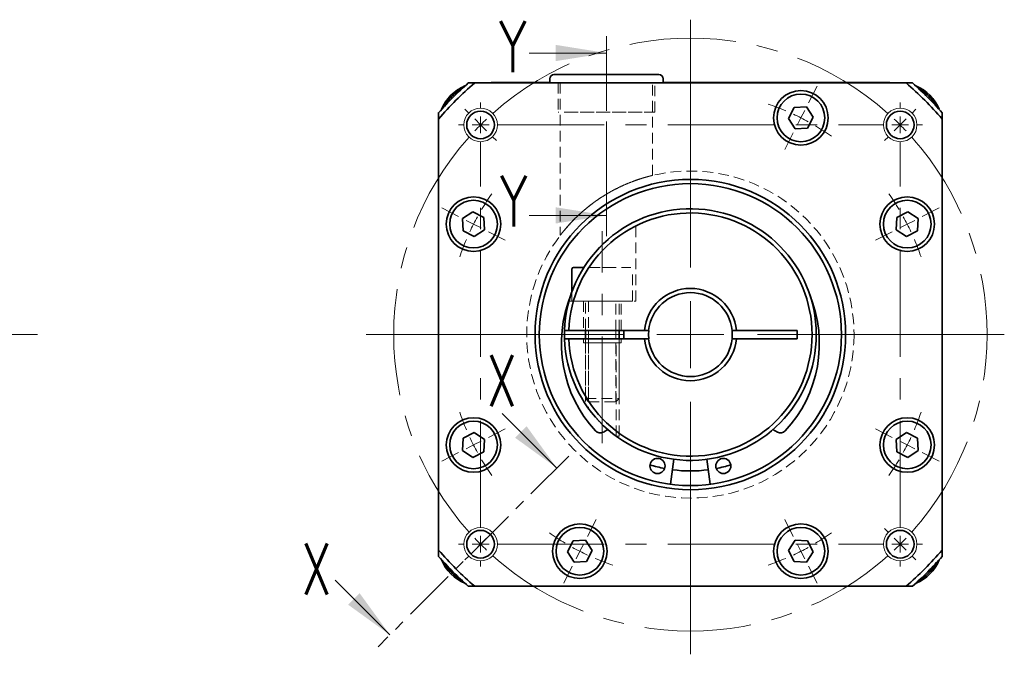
# Model space of a CAD drawing. Header units: millimetres. Extents: x 29 to 378, y 44 to 249.
# Tile 3 of 3: x 260 to 378, y 131 to 206. Entities that reach past the tile are written whole.
import ezdxf

# ---------------------------------------------------------------- set-up
doc = ezdxf.new("R2010")
doc.units = ezdxf.units.MM
for name, pattern in [('CENTER', [10.16, 6.35, -1.27, 1.27, -1.27]), ('CENTERX2', [20.32, 12.7, -2.54, 2.54, -2.54]), ('HIDDEN', [1.905, 1.27, -0.635])]:
    doc.linetypes.add(name, pattern=pattern)
doc.styles.add('SLDTEXTSTYLE0', font='TXT', dxfattribs={"width": 0.7, "bigfont": 'bigfont'})

# ---------------------------------------------------------------- blocks, each defined once
blk = doc.blocks.new('SW_CENTERMARKSYMBOL_2')
at = {"color": 0, "linetype": 'Continuous', "lineweight": 0}
for p, q in [((0, 8), (0, 37.54)), ((0, 0), (0, 4)), ((-8, 0), (-38.63, 0)), ((0, 0), (-4, 0)), ((0, 0), (0, -4)), ((0, 0), (4, 0)), ((8, 0), (37.4, 0)), ((0, -8), (0, -38.12))]:
    blk.add_line(p, q, dxfattribs=at)
blk = doc.blocks.new('SW_CENTERMARKSYMBOL_3')
at = {"color": 0, "linetype": 'Continuous', "lineweight": 0}
for p, q in [((-51.41, 1.41), (-51.87, 1.87)), ((1.41, 1.41), (1.87, 1.87)), ((-49.99, 0), (-50.7, 0.71)), ((-49.99, 0), (-49.29, -0.71)), ((0, 0), (-0.71, -0.71)), ((0, 0), (0.71, 0.71)), ((-48.58, -1.41), (-48.12, -1.87)), ((-1.41, -1.41), (-1.87, -1.87)), ((-48.58, -48.58), (-48.12, -48.12)), ((-1.41, -48.58), (-1.87, -48.12)), ((-49.99, -49.99), (-50.7, -50.7)), ((-49.99, -49.99), (-49.29, -49.29)), ((0, -49.99), (-0.71, -49.29)), ((0, -49.99), (0.71, -50.7)), ((-51.41, -51.41), (-51.87, -51.87)), ((1.41, -51.41), (1.87, -51.87))]:
    blk.add_line(p, q, dxfattribs=at)
at = {"color": 0, "linetype": 'CENTERX2', "lineweight": 0}
for start, end in [(48.2416, 131.7584), (138.2416, 221.7584), (318.2416, 41.7584), (228.2416, 311.7584)]:
    blk.add_arc((-25, -25), 35.35, start, end, dxfattribs=at)
at = {"color": 0, "linetype": 'Continuous', "lineweight": 0}
for start, end in [(135, 136.6208), (133.3792, 135), (45, 46.6208), (43.3792, 45), (223.3792, 225), (225, 226.6208), (313.3792, 315), (315, 316.6208)]:
    blk.add_arc((-25, -25), 35.35, start, end, dxfattribs=at)
blk = doc.blocks.new('SW_CENTERMARKSYMBOL_4')
at = {"color": 0, "linetype": 'Continuous', "lineweight": 0}
for p, q in [((0.91, 1.78), (1.93, 3.79)), ((0, 0), (-0.45, -0.89)), ((0, 0), (0.45, 0.89)), ((-0.91, -1.78), (-1.93, -3.79)), ((-40.79, -11.77), (-42.79, -10.74)), ((14.46, -11.77), (16.46, -10.74)), ((-39, -12.67), (-39.9, -12.22)), ((-39, -12.67), (-38.11, -13.13)), ((12.67, -12.67), (11.78, -13.13)), ((12.67, -12.67), (13.56, -12.22)), ((-37.22, -13.58), (-35.22, -14.6)), ((10.89, -13.58), (8.89, -14.6)), ((-37.22, -38.1), (-35.22, -37.08)), ((10.89, -38.1), (8.89, -37.08)), ((-39, -39), (-38.11, -38.55)), ((12.67, -39), (11.78, -38.55)), ((-39, -39), (-39.9, -39.46)), ((12.67, -39), (13.56, -39.46)), ((-40.79, -39.91), (-42.79, -40.93)), ((14.46, -39.91), (16.46, -40.93)), ((-25.42, -49.9), (-24.4, -47.89)), ((-0.91, -49.9), (-1.93, -47.89)), ((-26.33, -51.68), (-25.88, -50.79)), ((0, -51.68), (-0.45, -50.79)), ((-26.33, -51.68), (-26.79, -52.57)), ((0, -51.68), (0.45, -52.57)), ((-27.24, -53.46), (-28.26, -55.47)), ((0.91, -53.46), (1.93, -55.47))]:
    blk.add_line(p, q, dxfattribs=at)
for start, end in [(66.9514, 71.3968), (63, 64.9757), (61.0243, 63), (54.6032, 59.0486), (144.6032, 149.0486), (30.9514, 35.3968), (153, 154.9757), (151.0243, 153), (27, 28.9757), (25.0243, 27), (156.9514, 161.3968), (18.6032, 23.0486), (198.6032, 203.0486), (336.9514, 341.3968), (205.0243, 207), (333, 334.9757), (207, 208.9757), (331.0243, 333), (210.9514, 215.3968), (324.6032, 329.0486), (234.6032, 239.0486), (300.9514, 305.3968), (241.0243, 243), (297, 298.9757), (243, 244.9757), (246.9514, 251.3968), (288.6032, 293.0486), (295.0243, 297)]:
    blk.add_arc((-13.17, -25.84), 29, start, end, dxfattribs=at)
blk = doc.blocks.new('SW_CENTERMARKSYMBOL_5')
at = {"color": 0, "linetype": 'Continuous', "lineweight": 0}
for p, q in [((-49.99, 2), (-49.99, 2.65)), ((0, 2), (0, 2.65)), ((-51.99, 0), (-52.64, 0)), ((-49.99, 0), (-50.99, 0)), ((-49.99, 0), (-49.99, 1)), ((-49.99, 0), (-49.99, -1)), ((-49.99, 0), (-48.99, 0)), ((0, 0), (-1, 0)), ((0, 0), (0, 1)), ((0, 0), (0, -1)), ((0, 0), (1, 0)), ((2, 0), (2.65, 0)), ((-49.99, -49.99), (-49.99, -48.99)), ((0, -49.99), (0, -48.99)), ((-51.99, -49.99), (-52.64, -49.99)), ((-49.99, -49.99), (-50.99, -49.99)), ((-49.99, -49.99), (-49.99, -50.99)), ((-49.99, -49.99), (-48.99, -49.99)), ((0, -49.99), (-1, -49.99)), ((0, -49.99), (0, -50.99)), ((0, -49.99), (1, -49.99)), ((2, -49.99), (2.65, -49.99)), ((-49.99, -51.99), (-49.99, -52.64)), ((0, -51.99), (0, -52.64))]:
    blk.add_line(p, q, dxfattribs=at)
at = {"color": 0, "linetype": 'CENTERX2', "lineweight": 0}
for p, q in [((-47.99, 0), (-2, 0)), ((-49.99, -47.99), (-49.99, -2)), ((0, -47.99), (0, -2)), ((-47.99, -49.99), (-2, -49.99))]:
    blk.add_line(p, q, dxfattribs=at)

msp = doc.modelspace()

# ---------------------------------------------------------------- linework, layer by layer
at = {"color": 7, "linetype": 'CENTER', "lineweight": 18}
for p, q in [((330.28, 204.2), (330.28, 180.84)), ((325.78, 154.14), (303.06, 131.42))]:
    msp.add_line(p, q, dxfattribs=at)
at = {"color": 7, "linetype": 'Continuous', "lineweight": 18}
for p, q in [((321.06, 202.2), (330.28, 202.2)), ((321.06, 182.84), (330.28, 182.84)), ((317.85, 159.24), (324.37, 152.72)), ((297.96, 139.35), (304.48, 132.83))]:
    msp.add_line(p, q, dxfattribs=at)
at = {"color": 7, "linetype": 'CENTERX2', "lineweight": 18}
for p, q in [((330.28, 180.37), (330.28, 201.02)), ((329.78, 155.7), (329.78, 180.96)), ((262.49, 168.63), (143.7, 168.63))]:
    msp.add_line(p, q, dxfattribs=at)
at = {"color": 7, "linetype": 'Continuous', "lineweight": 35}
for p, q in [((324.03, 199.63), (330.28, 199.63)), ((330.28, 199.63), (336.53, 199.63)), ((313.82, 198.63), (314.59, 198.63)), ((314.59, 198.63), (365.98, 198.63)), ((316.28, 198.66), (316.28, 198.63)), ((323.53, 198.68), (317.28, 198.68)), ((323.53, 199.13), (323.53, 198.63)), ((337.03, 198.63), (337.03, 199.13)), ((363.28, 198.68), (337.03, 198.68)), ((364.28, 198.63), (364.28, 198.66)), ((365.98, 198.63), (366.74, 198.63)), ((310.28, 194.33), (310.28, 195.09)), ((352.64, 195.71), (351.97, 194.4)), ((354.12, 195.79), (352.64, 195.71)), ((354.92, 194.55), (354.12, 195.79)), ((370.28, 195.09), (370.28, 194.33)), ((310.28, 142.94), (310.28, 194.33)), ((351.97, 194.4), (352.78, 193.16)), ((354.25, 193.23), (354.92, 194.55)), ((370.28, 194.33), (370.28, 142.94)), ((352.78, 193.16), (354.25, 193.23)), ((314.36, 183.28), (313.12, 182.47)), ((315.68, 182.6), (314.36, 183.28)), ((366.2, 183.28), (364.88, 182.6)), ((367.44, 182.47), (366.2, 183.28)), ((313.12, 182.47), (313.2, 180.99)), ((315.76, 181.13), (315.68, 182.6)), ((364.88, 182.6), (364.8, 181.13)), ((367.36, 180.99), (367.44, 182.47)), ((313.2, 180.99), (314.52, 180.32)), ((314.52, 180.32), (315.76, 181.13)), ((364.8, 181.13), (366.04, 180.32)), ((366.04, 180.32), (367.36, 180.99)), ((326.17, 176.43), (326.17, 173.72)), ((326.37, 176.63), (327.59, 176.63)), ((325.79, 169.13), (325.29, 169.13)), ((325.29, 169.13), (325.29, 168.13)), ((334.8, 169.13), (325.79, 169.13)), ((327.78, 169.13), (327.78, 168.13)), ((331.78, 168.13), (331.78, 169.13)), ((332.37, 169.13), (332.37, 168.13)), ((335.31, 169.13), (334.8, 169.13)), ((345.76, 169.13), (345.26, 169.13)), ((345.26, 168.13), (345.26, 169.13)), ((353.02, 169.13), (345.76, 169.13)), ((353.02, 168.13), (353.02, 169.13)), ((325.29, 168.13), (325.79, 168.13)), ((334.8, 168.13), (325.79, 168.13)), ((335.31, 168.13), (334.8, 168.13)), ((345.76, 168.13), (345.26, 168.13)), ((353.02, 168.13), (345.76, 168.13)), ((329.91, 157), (330.45, 157.31)), ((350.12, 157.31), (350.66, 157)), ((313.2, 156.27), (313.12, 154.8)), ((314.52, 156.94), (313.2, 156.27)), ((315.76, 156.14), (314.52, 156.94)), ((315.68, 154.66), (315.76, 156.14)), ((366.04, 156.94), (364.8, 156.14)), ((364.8, 156.14), (364.88, 154.66)), ((367.36, 156.27), (366.04, 156.94)), ((367.44, 154.8), (367.36, 156.27)), ((313.12, 154.8), (314.36, 153.99)), ((314.36, 153.99), (315.68, 154.66)), ((337.93, 150.79), (338.32, 153.76)), ((342.63, 150.79), (342.24, 153.76)), ((364.88, 154.66), (366.2, 153.99)), ((366.2, 153.99), (367.44, 154.8)), ((326.31, 144.03), (325.64, 142.72)), ((327.79, 144.11), (326.31, 144.03)), ((328.59, 142.87), (327.79, 144.11)), ((352.78, 144.11), (351.97, 142.87)), ((354.25, 144.03), (352.78, 144.11)), ((354.92, 142.72), (354.25, 144.03)), ((310.28, 142.18), (310.28, 142.94)), ((325.64, 142.72), (326.44, 141.48)), ((327.92, 141.56), (328.59, 142.87)), ((351.97, 142.87), (352.64, 141.56)), ((354.12, 141.48), (354.92, 142.72)), ((370.28, 142.94), (370.28, 142.18)), ((326.44, 141.48), (327.92, 141.56)), ((352.64, 141.56), (354.12, 141.48)), ((314.59, 138.63), (313.82, 138.63)), ((365.98, 138.63), (314.59, 138.63)), ((366.74, 138.63), (365.98, 138.63))]:
    msp.add_line(p, q, dxfattribs=at)
at = {"color": 7, "linetype": 'HIDDEN', "lineweight": 18}
for p, q in [((336.53, 199.63), (324.03, 199.63)), ((337.03, 198.63), (323.53, 198.63)), ((336.03, 198.63), (324.53, 198.63)), ((324.53, 198.63), (324.53, 195.13)), ((335.78, 198.63), (324.78, 198.63)), ((324.78, 198.63), (324.78, 180.47)), ((335.78, 187.6), (335.78, 198.63)), ((336.03, 195.13), (336.03, 198.63)), ((336.03, 195.13), (324.53, 195.13)), ((334.52, 195.13), (326.04, 195.13)), ((333.78, 172.63), (333.78, 182.15)), ((326.37, 176.63), (333.19, 176.63)), ((328.24, 176.63), (329.78, 176.63)), ((329.78, 176.63), (331.32, 176.63)), ((333.39, 172.63), (333.39, 176.43)), ((326.17, 173.72), (326.17, 172.63)), ((325.82, 172.63), (329.78, 172.63)), ((333.39, 172.63), (326.17, 172.63)), ((327.53, 172.63), (327.53, 169.13)), ((332.02, 172.63), (327.54, 172.63)), ((331.98, 172.63), (327.58, 172.63)), ((329.78, 172.63), (333.78, 172.63)), ((332.03, 169.13), (332.03, 172.63)), ((327.78, 172.43), (327.78, 169.13)), ((331.78, 169.13), (331.78, 172.43)), ((332.02, 169.13), (327.54, 169.13)), ((327.53, 168.13), (327.53, 167.63)), ((332.02, 168.13), (327.54, 168.13)), ((327.78, 168.13), (327.78, 161.01)), ((331.78, 161.01), (331.78, 168.13)), ((332.03, 167.63), (332.03, 168.13)), ((332.03, 167.63), (327.53, 167.63)), ((328.13, 167.63), (328.13, 159.82)), ((331.42, 167.63), (328.14, 167.63)), ((331.43, 156.54), (331.43, 167.63)), ((327.78, 161.01), (331.78, 161.01)), ((327.78, 161.01), (328.16, 160.63)), ((331.4, 160.63), (331.78, 161.01)), ((328.16, 160.63), (331.4, 160.63))]:
    msp.add_line(p, q, dxfattribs=at)
at = {"color": 7, "linetype": 'HIDDEN', "lineweight": 0}
for p, q in [((331.76, 172.63), (327.78, 172.63)), ((328.16, 172.63), (328.16, 169.13)), ((331.4, 169.13), (331.4, 172.63)), ((331.78, 172.63), (331.76, 172.63)), ((328.16, 168.13), (328.16, 160.63)), ((331.4, 160.63), (331.4, 168.13)), ((327.78, 167.63), (327.78, 160.34)), ((331.78, 156.52), (331.78, 167.63)), ((331.76, 156.52), (331.43, 156.52)), ((331.78, 156.52), (331.76, 156.52))]:
    msp.add_line(p, q, dxfattribs=at)
at = {"color": 7, "linetype": 'Continuous', "lineweight": 0}
for p, q in [((328.16, 169.13), (328.16, 168.13)), ((331.4, 168.13), (331.4, 169.13)), ((327.78, 160.34), (327.78, 160.34))]:
    msp.add_line(p, q, dxfattribs=at)
at = {"color": 7, "linetype": 'Continuous', "lineweight": 35, "flags": 128}
msp.add_lwpolyline([(335.31, 168.13), (335.28, 168.63), (335.31, 169.13)], dxfattribs=at)
at = {"color": 7, "linetype": 'Continuous', "lineweight": 35}
for centre, radius in [((353.45, 194.47), 3.25), ((353.45, 194.47), 2.84), ((315.28, 193.63), 1.65), ((365.28, 193.63), 1.65), ((340.28, 168.63), 18.5), ((340.28, 168.63), 18), ((314.44, 181.8), 3.25), ((314.44, 181.8), 2.84), ((366.12, 181.8), 3.25), ((366.12, 181.8), 2.84), ((314.44, 155.47), 3.25), ((366.12, 155.47), 3.25), ((314.44, 155.47), 2.84), ((366.12, 155.47), 2.84), ((336.36, 152.97), 0.9), ((344.21, 152.97), 0.9), ((327.11, 142.8), 3.25), ((327.11, 142.8), 2.84), ((353.45, 142.8), 3.25), ((353.45, 142.8), 2.84), ((315.28, 143.64), 1.65), ((365.28, 143.64), 1.65)]:
    msp.add_circle(centre, radius, dxfattribs=at)
at = {"color": 7, "linetype": 'Continuous', "lineweight": 0}
for centre in [(315.28, 193.63), (365.28, 193.63), (315.28, 143.64), (365.28, 143.64)]:
    msp.add_circle(centre, 2, dxfattribs=at)
at = {"color": 1, "linetype": 'HIDDEN', "lineweight": 18}
msp.add_circle((340.28, 168.63), 19.5, dxfattribs=at)
at = {"color": 7, "linetype": 'Continuous', "lineweight": 35}
for centre, radius, start, end in [((324.03, 199.13), 0.5, 90, 180), ((336.53, 199.13), 0.5, 0, 90), ((340.28, 168.63), 40, 131.4096, 138.5904), ((340.28, 168.63), 39.5, 130.5804, 139.4196), ((315.28, 193.63), 5, 111.8151, 158.1849), ((317.03, 184.34), 14.34, 89.0014, 92.9983), ((363.53, 184.34), 14.34, 87.0017, 90.9986), ((340.28, 168.63), 39.5, 40.5804, 49.4196), ((340.28, 168.63), 40, 41.4096, 48.5904), ((365.28, 193.63), 5, 21.8151, 68.1849), ((340.28, 168.63), 15, 181.9102, 178.0898), ((340.28, 168.63), 14.5, 181.9761, 178.0239), ((326.37, 176.43), 0.2, 90, 180), ((340.28, 168.63), 5.5, 5.2159, 174.7841), ((340.28, 168.63), 5, 5.7392, 174.2608), ((340.28, 167.56), 15.37, 157.7422, 222.684), ((340.28, 167.56), 15.37, 317.316, 22.2578), ((340.28, 168.63), 5.5, 185.2159, 354.7841), ((340.28, 168.63), 5, 185.7392, 354.2608), ((329.53, 157.65), 0.75, 222.684, 300), ((351.03, 157.65), 0.75, 240, 317.316), ((340.28, 168.63), 16.26, 252.7788, 259.0928), ((340.28, 168.63), 16.26, 280.9072, 287.2212), ((340.28, 168.63), 16.26, 262.5, 277.5), ((340.28, 168.63), 39.5, 220.5804, 229.4196), ((340.28, 168.63), 40, 221.4096, 228.5904), ((340.28, 168.63), 39.5, 310.5804, 319.4196), ((340.28, 168.63), 40, 311.4096, 318.5904), ((315.28, 143.63), 5, 201.8151, 248.1849), ((365.28, 143.63), 5, 291.8151, 338.1849)]:
    msp.add_arc(centre, radius, start, end, dxfattribs=at)
at = {"color": 7, "linetype": 'HIDDEN', "lineweight": 18}
msp.add_arc((340.28, 168.63), 15, 134.427, 164.534, dxfattribs=at)
msp.add_arc((340.28, 168.63), 15, 134.427, 164.534, dxfattribs=at)
at = {"color": 7, "linetype": 'Continuous', "lineweight": 35}
for centre, major_axis in [((315.29, 193.62), (-3.54, 3.54)), ((365.27, 193.62), (3.54, 3.54)), ((315.29, 143.64), (-3.54, -3.54)), ((365.27, 143.64), (3.54, -3.54))]:
    msp.add_ellipse(centre, major_axis=major_axis, ratio=0.999695, start_param=5.885487, end_param=6.680884, dxfattribs=at)
for points, knots in [([(311, 195.83), (311.08, 195.99), (311.3, 196.44), (311.85, 197.06), (312.44, 197.59), (312.85, 197.79), (312.96, 197.85)], [0, 0, 0, 0, 0.1837849, 0.5239247, 0.8640473, 1, 1, 1, 1]), ([(367.48, 197.91), (367.64, 197.84), (368.08, 197.61), (368.71, 197.06), (369.23, 196.48), (369.44, 196.07), (369.5, 195.95)], [0, 0, 0, 0, 0.183785, 0.523925, 0.864047, 1, 1, 1, 1]), ([(313.08, 139.35), (312.93, 139.43), (312.48, 139.65), (311.85, 140.21), (311.33, 140.79), (311.12, 141.2), (311.06, 141.32)], [0, 0, 0, 0, 0.183785, 0.523925, 0.864047, 1, 1, 1, 1]), ([(369.56, 141.44), (369.48, 141.28), (369.26, 140.83), (368.71, 140.21), (368.12, 139.68), (367.72, 139.48), (367.6, 139.42)], [0, 0, 0, 0, 0.183785, 0.523925, 0.864047, 1, 1, 1, 1])]:
    msp.add_open_spline(points, degree=3, knots=knots, dxfattribs=at)
at = {"color": 7, "linetype": 'HIDDEN', "lineweight": 18}
for points, knots in [([(330.28, 185.37), (329.88, 185.13), (329.09, 184.63), (328.03, 183.82), (327.1, 183.02), (326.36, 182.3), (325.76, 181.66), (325.35, 181.19), (325.07, 180.84), (324.9, 180.62), (324.8, 180.49), (324.77, 180.45), (324.8, 180.49), (324.9, 180.62), (325.08, 180.85), (325.39, 181.23), (325.84, 181.75), (326.5, 182.45), (327.34, 183.24), (328.38, 184.1), (329.53, 184.92), (330.64, 185.6), (331.66, 186.13), (332.56, 186.55), (333.41, 186.89), (334.16, 187.15), (334.78, 187.34), (335.25, 187.48), (335.58, 187.56), (335.76, 187.6), (335.8, 187.61), (335.69, 187.59), (335.43, 187.52), (335.04, 187.42), (334.53, 187.27), (333.91, 187.07), (333.21, 186.81), (332.44, 186.5), (331.63, 186.12), (330.9, 185.74), (330.45, 185.48), (330.28, 185.37)], [0, 0, 0, 0, 0.036787, 0.073613, 0.107524, 0.141429, 0.168656, 0.195843, 0.214351, 0.232832, 0.248162, 0.263481, 0.278822, 0.294174, 0.313714, 0.333287, 0.36239, 0.39154, 0.429, 0.466459, 0.503973, 0.541437, 0.568348, 0.595241, 0.62227, 0.649289, 0.673895, 0.6985, 0.722174, 0.745847, 0.769434, 0.79302, 0.816628, 0.840236, 0.863814, 0.887394, 0.91111, 0.934832, 0.959508, 0.984197, 1, 1, 1, 1]), ([(329.78, 179.35), (330.03, 179.58), (330.52, 180.04), (331.24, 180.61), (331.87, 181.06), (332.41, 181.41), (332.9, 181.7), (333.29, 181.91), (333.57, 182.05), (333.74, 182.13), (333.8, 182.16), (333.76, 182.14), (333.63, 182.08), (333.41, 181.97), (333.12, 181.82), (332.76, 181.61), (332.33, 181.36), (331.85, 181.05), (331.33, 180.68), (330.62, 180.13), (330.11, 179.66), (329.78, 179.35)], [0, 0, 0, 0, 0.072076, 0.144041, 0.197115, 0.250145, 0.303556, 0.35693, 0.404087, 0.451233, 0.495087, 0.53894, 0.581974, 0.625014, 0.668529, 0.712056, 0.757635, 0.803237, 0.853668, 0.904132, 1, 1, 1, 1]), ([(329.78, 157.92), (329.98, 157.73), (330.36, 157.37), (330.86, 156.96), (331.22, 156.67), (331.42, 156.53), (331.45, 156.51), (331.33, 156.6), (331.11, 156.76), (330.74, 157.05), (330.18, 157.53), (329.5, 158.19), (328.89, 158.87), (328.47, 159.39), (328.24, 159.69), (328.13, 159.83), (328.12, 159.85), (328.2, 159.75), (328.38, 159.5), (328.69, 159.11), (329.05, 158.69), (329.4, 158.3), (329.65, 158.05), (329.78, 157.92)], [0, 0, 0, 0, 0.06617, 0.122514, 0.167917, 0.213613, 0.252516, 0.288235, 0.325103, 0.366497, 0.42794, 0.507615, 0.588642, 0.649879, 0.689593, 0.719686, 0.74999, 0.776197, 0.813891, 0.872227, 0.914926, 0.957656, 1, 1, 1, 1])]:
    msp.add_open_spline(points, degree=3, knots=knots, dxfattribs=at)
at = {"color": 7, "linetype": 'Continuous', "lineweight": 18}
for points in [[(330.28, 202.2), (324.22, 203.17), (324.22, 201.23)], [(330.28, 182.84), (324.22, 183.81), (324.22, 181.87)], [(324.37, 152.72), (320.77, 157.7), (319.4, 156.33)], [(304.48, 132.83), (300.87, 137.8), (299.5, 136.43)]]:
    msp.add_solid(points, dxfattribs=at)

# ---------------------------------------------------------------- block references
at = {"color": 7, "linetype": 'Continuous', "lineweight": 0}
for name, p in [('SW_CENTERMARKSYMBOL_2', (340.28, 168.63)), ('SW_CENTERMARKSYMBOL_3', (365.28, 193.63)), ('SW_CENTERMARKSYMBOL_4', (353.45, 194.47)), ('SW_CENTERMARKSYMBOL_5', (365.28, 193.63))]:
    msp.add_blockref(name, p, dxfattribs=at)

# ---------------------------------------------------------------- texts
at = {"color": 7, "linetype": 'Continuous', "char_height": 6.06, "attachment_point": 1, "style": 'SLDTEXTSTYLE0'}
for s, insert in [('Y', (317.49, 205.99)), ('Y', (317.59, 187.56)), ('X', (315.99, 166.16)), ('X', (293.92, 143.71))]:
    msp.add_mtext(s, dxfattribs=dict(at, insert=insert))

doc.saveas('drawing.dxf')
